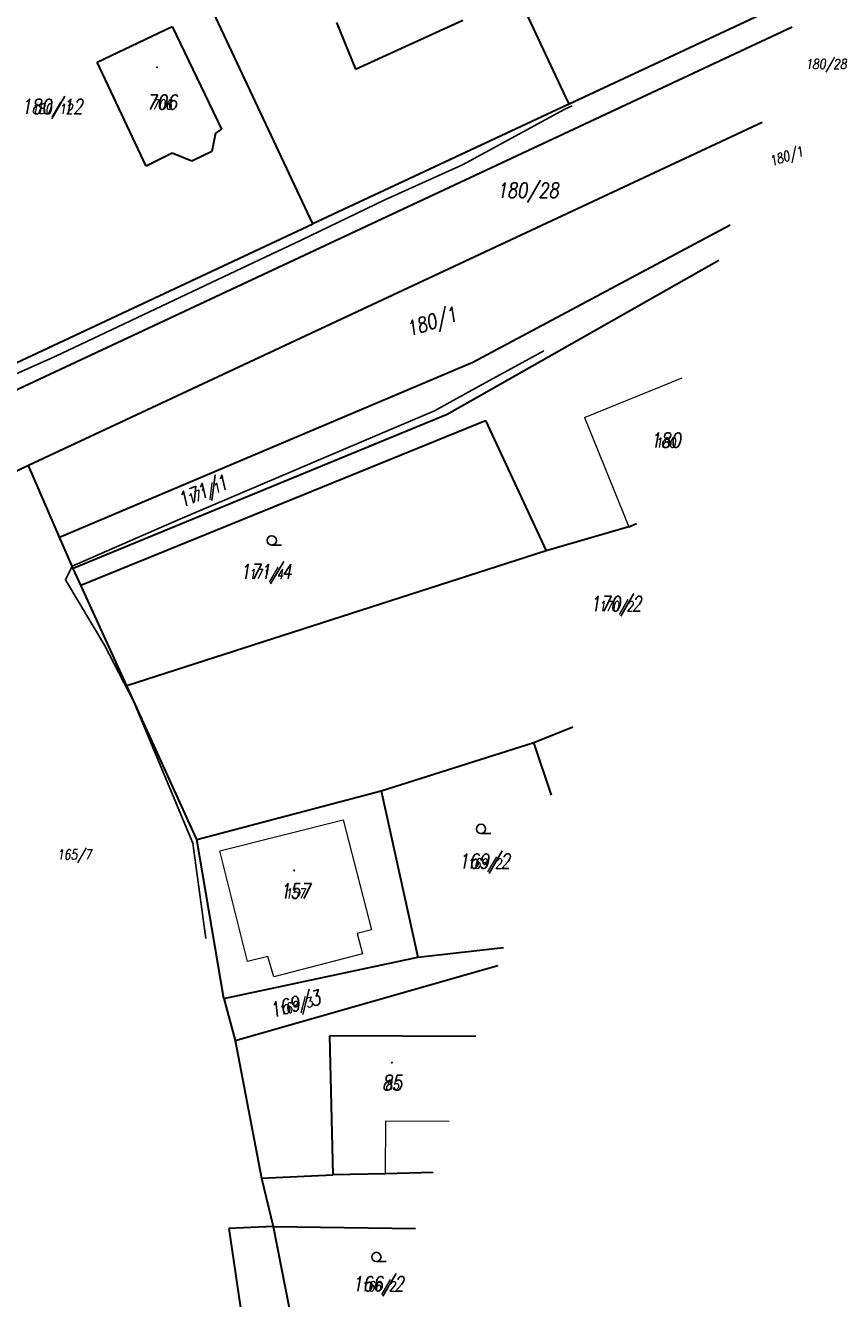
# Model space of a CAD drawing. Header units: feet. Extents: x -783217 to -782936, y -1044805 to -1043930.
# Tile 18 of 81: x -783080 to -783013, y -1044710 to -1044607. Entities that reach past the tile are written whole.
import ezdxf
from ezdxf.enums import TextEntityAlignment as Align

# ---------------------------------------------------------------- set-up
doc = ezdxf.new("R2010")
doc.units = ezdxf.units.FT
doc.header["$MEASUREMENT"] = 0
doc.layers.add('KN_hranice pozemků', color=140, linetype='Continuous', lineweight=30)
doc.layers.add('KN_slučky', color=253, linetype='Continuous', lineweight=9)
for name, color, linetype in [('KN_POZEMKY 500', 140, 'Continuous'), ('KN_značky kultur', 7, 'Continuous'), ('KN_čísla pozemků', 140, 'Continuous'), ('S_CETIN_METALIKA', 6, 'SDELSPOJO'), ('S_kabely NN', 92, 'SILVNNO')]:
    doc.layers.add(name, color=color, linetype=linetype)
doc.styles.add('RomanD', font='romand.shx', dxfattribs={"width": 0.7, "oblique": 10})
doc.linetypes.add('SDELSPOJO', pattern='A,7,-6,[31,civil.shx,S=1,R=0,X=0,Y=0],-6', length=19)
doc.linetypes.add('SILVNNO', pattern='A,7,-6.5,[28,civil.shx,S=1,R=0,X=0,Y=0],-6.5', length=20)

# ---------------------------------------------------------------- blocks, each defined once
blk = doc.blocks.new('3.04')
at = {"layer": 'KN_značky kultur', "linetype": 'Continuous'}
blk.add_line((0, 0), (1.6, 0), dxfattribs=at)
blk.add_circle((0, 0.75), 0.75, dxfattribs=at)
blk = doc.blocks.new('4.02_1')
at = {"layer": 'KN_značky kultur', "linetype": 'Continuous'}
h = blk.add_hatch(color=256, dxfattribs=at)
edge = h.paths.add_edge_path()
edge.add_arc((0, 0), 0.175, 0, 360)

msp = doc.modelspace()

# ---------------------------------------------------------------- linework, layer by layer
at = {"layer": 'KN_hranice pozemků', "linetype": 'Continuous'}
for p, q in [((-783035.69, -1044612.36), (-783052.58, -1044576.28)), ((-783056.26, -1044622.66), (-783072.37, -1044588.24)), ((-783035.03, -1044612.72), (-783016.518, -1044604.054)), ((-783080.57, -1044636.25), (-783017.327, -1044606.637)), ((-783073.76, -1044609.51), (-783067.67, -1044606.6)), ((-783067.67, -1044606.6), (-783063.68, -1044614.97)), ((-783054.34, -1044606.3), (-783052.79, -1044610.07)), ((-783052.79, -1044610.07), (-783044.06, -1044606.09)), ((-783069.8, -1044617.97), (-783073.76, -1044609.51)), ((-783035.57, -1044612.97), (-783036.85, -1044613.57)), ((-783035.43, -1044612.91), (-783035.69, -1044612.36)), ((-783035.43, -1044612.91), (-783035.57, -1044612.97)), ((-783035.43, -1044612.91), (-783035.03, -1044612.72)), ((-783036.85, -1044613.57), (-783056.26, -1044622.66)), ((-783019.758, -1044614.403), (-783079.34, -1044642.3)), ((-783064.16, -1044615.27), (-783064.47, -1044616.78)), ((-783063.68, -1044614.97), (-783064.16, -1044615.27)), ((-783067.67, -1044616.92), (-783069.8, -1044617.97)), ((-783066.08, -1044617.56), (-783067.67, -1044616.92)), ((-783064.47, -1044616.78), (-783066.08, -1044617.56)), ((-783081.23, -1044634.35), (-783056.26, -1044622.66)), ((-783043.26, -1044633.89), (-783022.362, -1044622.721)), ((-783023.276, -1044625.641), (-783045.34, -1044638.16)), ((-783076.83, -1044648.11), (-783043.26, -1044633.89)), ((-783045.34, -1044638.16), (-783075.72, -1044650.68)), ((-783075.11, -1044652.03), (-783042.22, -1044638.63)), ((-783042.22, -1044638.63), (-783037.29, -1044649.22)), ((-783079.34, -1044642.3), (-783081.38, -1044643.26)), ((-783076.83, -1044648.11), (-783079.34, -1044642.3)), ((-783030.59, -1044647.28), (-783037.29, -1044649.22)), ((-783030.59, -1044647.28), (-783029.969, -1044647.018)), ((-783075.72, -1044650.68), (-783076.83, -1044648.11)), ((-783037.29, -1044649.22), (-783071.36, -1044660.21)), ((-783075.11, -1044652.03), (-783075.72, -1044650.68)), ((-783071.36, -1044660.21), (-783075.11, -1044652.03)), ((-783065.68, -1044672.7), (-783071.36, -1044660.21)), ((-783038.31, -1044664.82), (-783035.143, -1044663.547)), ((-783050.71, -1044668.74), (-783038.31, -1044664.82)), ((-783036.877, -1044669.086), (-783038.31, -1044664.82)), ((-783065.68, -1044672.7), (-783050.71, -1044668.74)), ((-783050.71, -1044668.74), (-783047.73, -1044682.27)), ((-783063.47, -1044685.61), (-783065.68, -1044672.7)), ((-783047.73, -1044682.27), (-783040.757, -1044681.479)), ((-783063.47, -1044685.61), (-783047.73, -1044682.27)), ((-783062.57, -1044689.03), (-783041.214, -1044682.94)), ((-783063.47, -1044685.61), (-783062.57, -1044689.03)), ((-783043.02, -1044688.707), (-783054.9, -1044688.65)), ((-783054.9, -1044688.65), (-783054.62, -1044699.96)), ((-783062.57, -1044689.03), (-783060.41, -1044700.22)), ((-783060.41, -1044700.22), (-783054.62, -1044699.96)), ((-783050.38, -1044699.86), (-783054.62, -1044699.96)), ((-783046.482, -1044699.766), (-783050.38, -1044699.86)), ((-783060.41, -1044700.22), (-783059.47, -1044704.15)), ((-783059.47, -1044704.15), (-783063.08, -1044704.31)), ((-783063.08, -1044704.31), (-783060.19, -1044723.91)), ((-783059.47, -1044704.15), (-783047.907, -1044704.317)), ((-783059.47, -1044704.15), (-783057.62, -1044713.57))]:
    msp.add_line(p, q, dxfattribs=at)
at = {"layer": 'KN_slučky', "linetype": 'Continuous'}
for p, q in [((-783034.19, -1044638.39), (-783026.261, -1044635.176)), ((-783034.19, -1044638.39), (-783030.59, -1044647.28)), ((-783063.82, -1044673.61), (-783053.8, -1044671.09)), ((-783053.8, -1044671.09), (-783051.48, -1044680.03)), ((-783061.57, -1044682.6), (-783063.82, -1044673.61)), ((-783051.48, -1044680.03), (-783052.65, -1044680.33)), ((-783052.65, -1044680.33), (-783052.23, -1044681.98)), ((-783059.9, -1044682.21), (-783061.57, -1044682.6)), ((-783059.41, -1044683.85), (-783059.9, -1044682.21)), ((-783052.23, -1044681.98), (-783059.41, -1044683.85)), ((-783050.36, -1044695.59), (-783050.38, -1044699.86)), ((-783045.181, -1044695.61), (-783050.36, -1044695.59))]:
    msp.add_line(p, q, dxfattribs=at)
at = {"layer": 'S_CETIN_METALIKA', "ltscale": 0.2, "flags": 128}
msp.add_lwpolyline([(-783064.94, -1044680.74), (-783065.99, -1044672.98), (-783070.81, -1044661.44), (-783073.18, -1044656.9), (-783076.35, -1044651.6), (-783075.79, -1044650.47), (-783067.24, -1044646.73), (-783051.03, -1044639.83), (-783046.37, -1044637.84), (-783042.8, -1044635.88), (-783037.48, -1044632.98)], dxfattribs=at)
at = {"layer": 'S_kabely NN', "ltscale": 0.2}
msp.add_lwpolyline([(-783094.104, -1044629.334), (-783094.75, -1044631.62), (-783094.74, -1044633.3), (-783090.72, -1044635.36), (-783085.17, -1044636.98), (-783077.12, -1044633.41), (-783064.48, -1044627.43), (-783057.21, -1044623.99), (-783050.4, -1044620.71), (-783044.1, -1044617.85), (-783035.79, -1044613.34), (-783035.182, -1044613.058)], dxfattribs=at)

# ---------------------------------------------------------------- block references
at = {"layer": 'KN_značky kultur', "linetype": 'Continuous', "xscale": 0.5, "yscale": 0.5}
for name, p in [('4.02_1', (-783068.91, -1044609.94)), ('3.04', (-783059.59, -1044648.76)), ('3.04', (-783042.59, -1044672.21)), ('4.02_1', (-783057.77, -1044675.21)), ('4.02_1', (-783049.83, -1044690.83)), ('3.04', (-783051.09, -1044707))]:
    msp.add_blockref(name, p, dxfattribs=at)

# ---------------------------------------------------------------- texts
at = {"layer": 'KN_POZEMKY 500', "color": 5, "linetype": 'Continuous', "style": 'RomanD', "oblique": 10, "width": 0.8}
for s, p in [('706', (-783068.51, -1044613.36)), ('180', (-783027.6, -1044640.84)), ('157', (-783057.69, -1044677.48)), ('85', (-783049.81, -1044693.06))]:
    msp.add_text(s, height=1.2, dxfattribs=at).set_placement(p, align=Align.CENTER)
at = {"layer": 'KN_POZEMKY 500', "linetype": 'Continuous', "style": 'RomanD', "oblique": 10, "width": 0.8}
for s, p in [('180/12', (-783077.43, -1044613.71)), ('180/28', (-783038.795, -1044620.528)), ('171/4', (-783060.06, -1044651.52)), ('170/2', (-783031.63, -1044654.13)), ('169/2', (-783042.31, -1044675.05)), ('166/2', (-783050.94, -1044709.41))]:
    msp.add_text(s, height=1.2, dxfattribs=at).set_placement(p, align=Align.CENTER)
for s, rotation, p in [('180/1', 18.39194, (-783046.42, -1044631.168)), ('171/1', 22.68913, (-783064.97, -1044644.93)), ('169/3', 15.75634, (-783057.54, -1044686.63))]:
    msp.add_text(s, height=1.2, rotation=rotation, dxfattribs=at).set_placement(p, align=Align.CENTER)
at = {"layer": 'KN_čísla pozemků', "linetype": 'Continuous', "style": 'RomanD', "oblique": 10, "width": 0.8}
for s, p in [('180/28', (-783014.57, -1044610.06)), ('180/12', (-783077.43, -1044613.71)), ('171/4', (-783060.06, -1044651.52)), ('170/2', (-783031.63, -1044654.13)), ('165/7', (-783075.63, -1044674.32)), ('169/2', (-783042.31, -1044675.05)), ('166/2', (-783050.94, -1044709.41))]:
    msp.add_text(s, height=0.8, dxfattribs=at).set_placement(p, align=Align.CENTER)
at = {"layer": 'KN_čísla pozemků', "color": 5, "linetype": 'Continuous', "style": 'RomanD', "oblique": 10, "width": 0.8}
for s, p in [('706', (-783068.51, -1044613.36)), ('180', (-783027.6, -1044640.84)), ('157', (-783057.69, -1044677.48)), ('85', (-783049.81, -1044693.06))]:
    msp.add_text(s, height=0.8, dxfattribs=at).set_placement(p, align=Align.CENTER)
at = {"layer": 'KN_čísla pozemků', "linetype": 'Continuous', "style": 'RomanD', "oblique": 10, "width": 0.8}
for s, rotation, p in [('180/1', 18.39194, (-783017.67, -1044617.53)), ('171/1', 22.68913, (-783064.97, -1044644.93)), ('169/3', 15.75634, (-783057.54, -1044686.63))]:
    msp.add_text(s, height=0.8, rotation=rotation, dxfattribs=at).set_placement(p, align=Align.CENTER)

doc.saveas('drawing.dxf')
